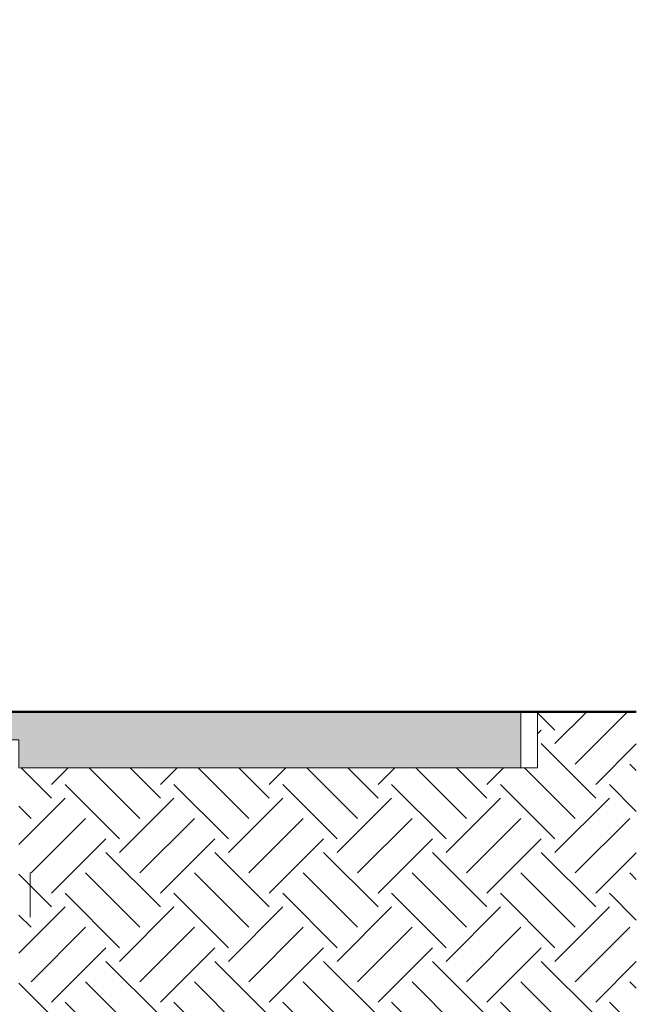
# Model space of a CAD drawing. Header units: centimetres. Extents: x -4644 to 5368, y -667 to 1552.
# Tile 4 of 48: x -1800 to -1575, y -273 to 79. Entities that reach past the tile are written whole.
import ezdxf

# ---------------------------------------------------------------- set-up
doc = ezdxf.new("R2010")
doc.units = ezdxf.units.CM
doc.header["$MEASUREMENT"] = 0
doc.layers.get('0').update_dxf_attribs({"linetype": 'CONTINUOUS'})
doc.layers.add('Warstwa 1', color=7, linetype='CONTINUOUS')

msp = doc.modelspace()

# ---------------------------------------------------------------- hatches: boundary and pattern name
h = msp.add_hatch()
h.set_pattern_fill('EARTH1', color=8, scale=110, angle=45)
edge = h.paths.add_edge_path()
edge.add_line((-1800.63, -425.46), (-1874.63, -425.46))
edge.add_line((-1874.63, -425.46), (-1874.63, -188.46))
edge.add_line((-1874.63, -188.46), (-2053.84, -188.46))
edge.add_line((-2059.7, -188.46), (-2059.7, -253.96))
edge.add_line((-2059.7, -253.96), (-2054.42, -253.96))
edge.add_line((-2054.42, -253.96), (-2099.7, -253.96))
edge.add_line((-2099.7, -253.96), (-2099.7, -168.46))
edge.add_spline(control_points=[(-2099.7, -168.46), (-2108.26, -168.46), (-2122, -168.46), (-2134.99, -168.46)], knot_values=[0.368002, 0.368002, 0.368002, 0.368002, 0.446384, 0.446384, 0.446384, 0.446384], degree=3, periodic=0)
edge.add_line((-2134.99, -168.46), (-2134.99, -468.16))
edge.add_line((-2134.99, -468.16), (-1580, -468.16))
edge.add_line((-1580, -468.16), (-1580, -188.46))
edge.add_line((-1580, -188.46), (-1580, -168.46))
edge.add_spline(control_points=[(-1580, -168.46), (-1600.83, -168.46), (-1610.06, -168.46), (-1615.26, -168.46)], knot_values=[0.666019, 0.666019, 0.666019, 0.666019, 0.685063, 0.685063, 0.685063, 0.685063], degree=3, periodic=0)
edge.add_line((-1615.26, -168.46), (-1615.26, -188.46))
edge.add_line((-1615.26, -188.46), (-1621.26, -188.46))
edge.add_line((-1621.27, -188.46), (-1800.63, -188.46))
edge.add_line((-1800.63, -188.46), (-1800.63, -425.46))
at = {"lineweight": 13}
h = msp.add_hatch(dxfattribs=at)
h.set_pattern_fill('CONCRETE2', color=8, scale=20, style=0)
h.paths.add_polyline_path([(-1621.27, -168.55), (-1821.41, -168.46), (-1821.34, -178.46), (-1800.63, -178.46), (-1800.63, -188.47), (-1621.27, -188.55), (-1621.26, -168.55)])
h.paths.add_polyline_path([(-1853.84, -168.46), (-2053.98, -168.55), (-2053.99, -168.55), (-2053.98, -188.55), (-1874.63, -188.47), (-1874.63, -178.46), (-1853.91, -178.46)])

# ---------------------------------------------------------------- linework, layer by layer
at = {"color": 7, "lineweight": 13}
for points in [[(-1621.27, -168.55), (-1821.41, -168.46), (-1821.34, -178.46), (-1800.63, -178.46), (-1800.63, -188.47), (-1621.27, -188.55), (-1621.26, -168.55)], [(-1621.26, -188.46), (-1615.26, -188.46), (-1615.26, -168.46), (-1621.27, -168.46)], [(-1621.27, -188.55), (-1621.27, -168.55)], [(-1800.05, -188.46), (-1621.27, -188.46)]]:
    msp.add_lwpolyline(points, dxfattribs=at)
at = {"layer": 'Warstwa 1', "color": 250, "lineweight": 70}
msp.add_open_spline([(-2181.25, -624.77), (-2181.25, -624.77), (-2181.25, 905.01), (-2181.25, 905.01), (-2181.25, 905.01), (-2181.25, 905.01), (-1129.83, 905.01), (-1129.83, 905.01), (-1129.83, 905.01), (-1129.83, 905.01), (-1129.83, -624.77), (-1129.83, -624.77), (-1129.83, -624.77), (-1129.83, -624.77), (-2181.25, -624.77), (-2181.25, -624.77)], degree=3, knots=[0, 0, 0, 0, 0.2, 0.2, 0.2, 0.2, 0.4, 0.4, 0.4, 0.4, 0.6, 0.6, 0.6, 0.6, 1, 1, 1, 1], dxfattribs=at)
at = {"layer": 'Warstwa 1', "color": 10, "lineweight": 50}
msp.add_open_spline([(-1821.41, -168.46), (-1736.06, -168.46), (-1654.62, -168.46), (-1580, -168.46)], degree=3, dxfattribs=at)
at = {"layer": 'Warstwa 1', "color": 250, "lineweight": 9}
msp.add_open_spline([(-1796.61, -225.86), (-1796.61, -225.86), (-1796.61, -241.89), (-1796.61, -241.89)], degree=3, dxfattribs=at)

doc.saveas('drawing.dxf')
